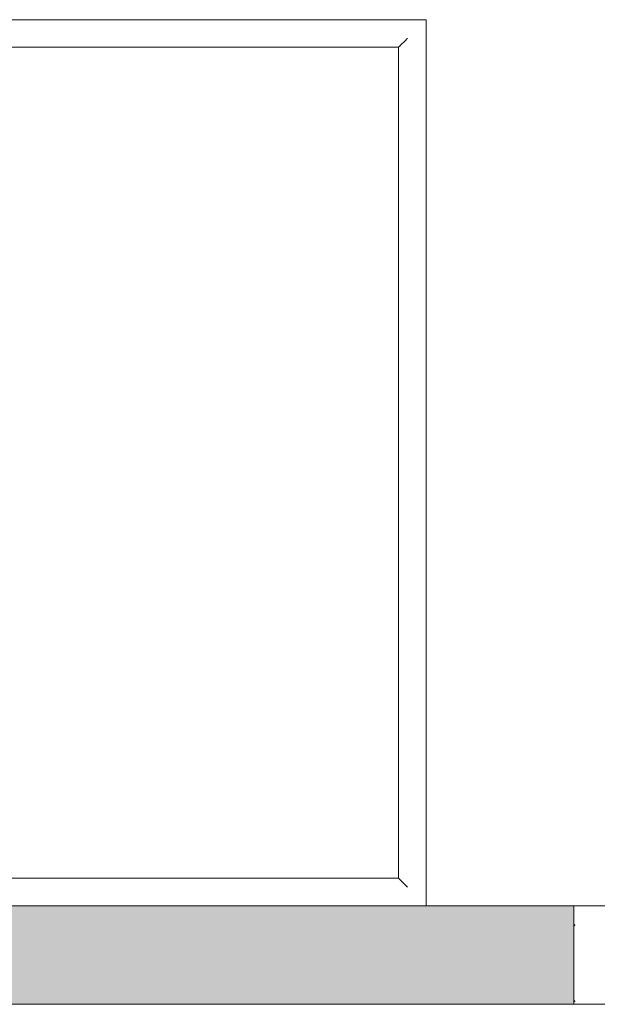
# Model space of a CAD drawing. Header units: millimetres. Extents: x -281 to 121694, y -16481 to 65128.
# Tile 49 of 256: x 15287 to 15874, y 18350 to 19350. Entities that reach past the tile are written whole.
import ezdxf

# ---------------------------------------------------------------- set-up
doc = ezdxf.new("R2010")
doc.units = ezdxf.units.MM
for name, color, linetype, lineweight in [('A--A2__Ruwbouw', 8, 'Continuous', 5), ('A--L$01A__Algemeen', 7, 'Continuous', 5), ('A--L21__Buitenwanden', 3, 'Continuous', 5), ('A--L3__Afbouw', 2, 'Continuous', 5), ('A--L82__LosseGebruikersInvent', 1, 'Continuous', 5)]:
    doc.layers.add(name, color=color, linetype=linetype, lineweight=lineweight)

# ---------------------------------------------------------------- blocks, each defined once
blk = doc.blocks.new('NLRS_82_FU_UN_spoekbak_gen_kad - spoelbak dxbxh 900x1200x957-V364-L_80_ 15')
at = {"layer": 'A--L$01A__Algemeen'}
for p, q in [((-600, 322.7), (-600, -577.3)), ((-579.3, 301.9), (-573.7, 296.4)), ((572, 294.7), (-572, 294.7)), ((-572, 294.7), (-572, -549.3)), ((-572, 294.7), (-572, -549.3)), ((-572, 294.7), (0, 294.7)), ((-572, -549.3), (572, -549.3)), ((0, -549.3), (-572, -549.3)), ((-579.3, -556.6), (-573.7, -551.1)), ((-600, -577.3), (600, -577.3))]:
    blk.add_line(p, q, dxfattribs=at)
for points in [[(-581, 303.7), (-580.8, 303.5), (-580.4, 303.1), (-579.8, 302.4), (-579.4, 302.1), (-579.3, 301.9)], [(-573.7, 296.4), (-573.6, 296.3), (-573.2, 295.9), (-572.6, 295.3), (-572.2, 294.9), (-572, 294.7)], [(-573.7, -551.1), (-573.6, -550.9), (-573.2, -550.6), (-572.6, -550), (-572.2, -549.5), (-572, -549.3)], [(-581, -558.4), (-580.8, -558.1), (-580.4, -557.7), (-579.8, -557.1), (-579.4, -556.8), (-579.3, -556.6)]]:
    blk.add_open_spline(points, degree=3, dxfattribs=at)
blk = doc.blocks.new('NLRS_30_DO_WB_deur dubbel draai-SH_gen_cpz1 - 32_31_13_deur dubbel invulling glas_gen_aluminium_1500x2800_systeemwand-62867148-L_80_ 15')
at = {"layer": 'A--L3__Afbouw'}
for p, q in [((695, 50), (750, 50)), ((749, 47.3), (749, 46.5)), ((750, 47.3), (749, 47.3)), ((749, 46.5), (750, 46.5)), ((749, -30), (749, -30.8)), ((750, -30), (749, -30)), ((749, -30.8), (750, -30.8)), ((750, -50), (710, -50))]:
    blk.add_line(p, q, dxfattribs=at)

msp = doc.modelspace()

# ---------------------------------------------------------------- hatches: boundary and pattern name
at = {"layer": 'A--A2__Ruwbouw'}
h = msp.add_hatch(color=256, dxfattribs=at)
h.paths.add_polyline_path([(17565.5, 18350), (17860, 18350), (17860, 18450), (17350, 18450), (17350, 18350)])
h.paths.add_polyline_path([(9725.4, 18350), (15850, 18350), (15850, 18450), (9355, 18450), (9355, 18350)])

# ---------------------------------------------------------------- linework, layer by layer
at = {"layer": 'A--L21__Buitenwanden'}
for p, q in [((15850, 18450), (9355, 18450)), ((15850, 18350), (15850, 18450)), ((9355, 18350), (15850, 18350))]:
    msp.add_line(p, q, dxfattribs=at)

# ---------------------------------------------------------------- block references
at = {"layer": 'A--L3__Afbouw', "rotation": 180}
msp.add_blockref('NLRS_30_DO_WB_deur dubbel draai-SH_gen_cpz1 - 32_31_13_deur dubbel invulling glas_gen_aluminium_1500x2800_systeemwand-62867148-L_80_ 15', (16600, 18400), dxfattribs=at)
at = {"layer": 'A--L82__LosseGebruikersInvent', "rotation": 180}
msp.add_blockref('NLRS_82_FU_UN_spoekbak_gen_kad - spoelbak dxbxh 900x1200x957-V364-L_80_ 15', (15100, 18772.7), dxfattribs=at)

doc.saveas('drawing.dxf')
